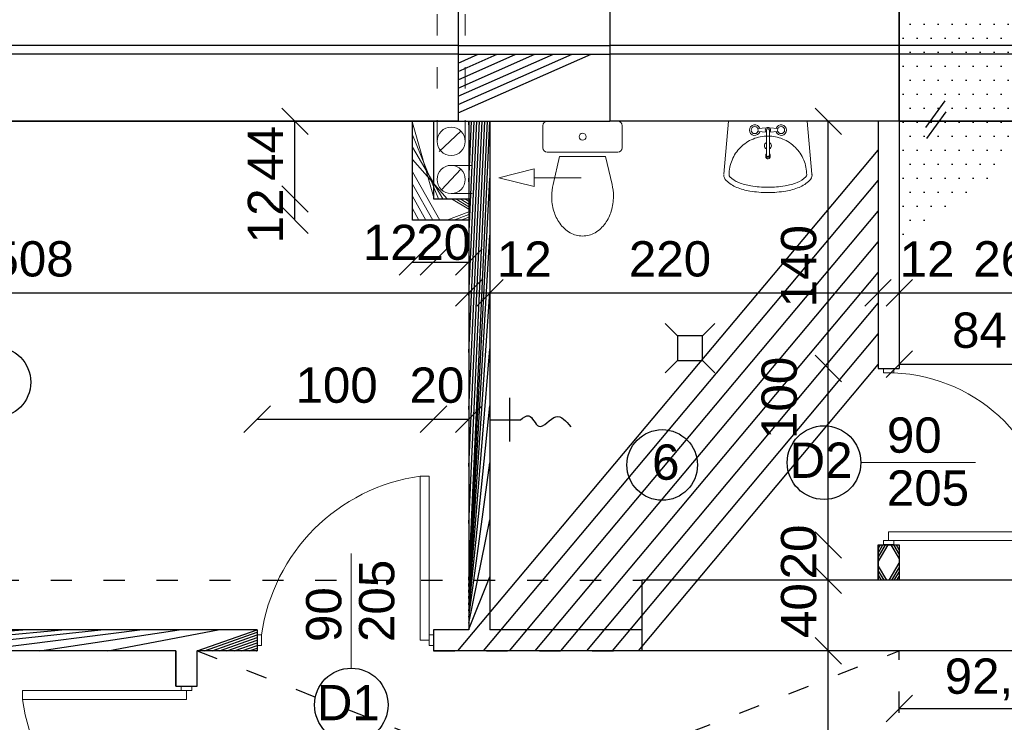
# Model space of a CAD drawing. Header units: millimetres. Extents: x 6197 to 108098, y 4257 to 29730.
# Tile 39 of 148: x 19573 to 20131, y 10521 to 10919. Entities that reach past the tile are written whole.
import ezdxf

# ---------------------------------------------------------------- set-up
doc = ezdxf.new("R2010")
doc.units = ezdxf.units.MM
doc.linetypes.add('ACAD_ISO03W100', pattern=[30, 12, -18])
doc.layers.add('wuposażenie 0.15', color=140, linetype='Continuous', lineweight=15)
doc.styles.get("Standard").update_dxf_attribs({"font": 'arial.ttf'})
doc.dimstyles.new('ISO-25', dxfattribs={"dimtxt": 2.5, "dimasz": 2.5, "dimexe": 1.25, "dimexo": 0.625, "dimtad": 1, "dimtxsty": 'Standard', "dimcen": 2.5, "dimadec": 0, "dimazin": 0, "dimtfac": 1, "dimtmove": 0, "dimatfit": 3, "dimfxl": 1, "dimarcsym": 0})
pattern_1 = [(45, (-1177844323.7111, -935728472.6591815), (-11.22532015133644, 11.22532015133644), [])]

# ---------------------------------------------------------------- blocks, each defined once
blk = doc.blocks.new('_Oblique')
at = {"color": 0, "linetype": 'ByBlock', "lineweight": -2}
blk.add_line((-0.5, -0.5), (0.5, 0.5), dxfattribs=at)
blk = doc.blocks.new('*D868')
at = {"color": 0, "lineweight": -2, "transparency": 16777216}
blk.add_line((19477.74219137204, 10397.62654181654), (19477.74219137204, 10561.62653931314), dxfattribs=at)
at = {"layer": 'Defpoints', "color": 0, "transparency": 16777216}
for p in [(19477.74219137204, 10561.62653931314), (19707.33067422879, 10561.62653931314), (19733.33068233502, 10397.62654181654)]:
    blk.add_point(p, dxfattribs=at)
at = {"color": 0, "lineweight": -2, "transparency": 16777216, "xscale": 15, "yscale": 15, "zscale": 15}
for p, rotation in [((19477.74219137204, 10561.62653931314), 90), ((19477.74219137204, 10397.62654181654), 270)]:
    blk.add_blockref('_Oblique', p, dxfattribs=dict(at, rotation=rotation))
at = {"color": 0, "transparency": 16777216, "insert": (19461.04638844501, 10495.81905182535), "char_height": 20, "attachment_point": 5, "rotation": 90}
blk.add_mtext('164', dxfattribs=at)
blk = doc.blocks.new('*D871')
at = {"color": 0, "lineweight": -2, "transparency": 16777216}
blk.add_line((19560.60717230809, 10541.62654205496), (19560.60717230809, 10561.62653931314), dxfattribs=at)
at = {"layer": 'Defpoints', "color": 0, "transparency": 16777216}
for p in [(19560.60717230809, 10561.62653931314), (19707.33067422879, 10561.62653931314), (19673.33068233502, 10541.62654205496)]:
    blk.add_point(p, dxfattribs=at)
at = {"color": 0, "lineweight": -2, "transparency": 16777216, "xscale": 15, "yscale": 15, "zscale": 15}
for p, rotation in [((19560.60717230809, 10561.62653931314), 90), ((19560.60717230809, 10541.62654205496), 270)]:
    blk.add_blockref('_Oblique', p, dxfattribs=dict(at, rotation=rotation))
at = {"color": 0, "transparency": 16777216, "insert": (19543.91136652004, 10547.87606211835), "char_height": 20, "attachment_point": 5, "rotation": 90}
blk.add_mtext('20', dxfattribs=at)
blk = doc.blocks.new('*D872')
at = {"color": 0, "lineweight": -2, "transparency": 16777216}
blk.add_line((19560.60717469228, 10441.62654217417), (19560.60717469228, 10541.62654205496), dxfattribs=at)
at = {"layer": 'Defpoints', "color": 0, "transparency": 16777216}
for p in [(19560.60717469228, 10541.62654205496), (19673.33068233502, 10541.62654205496), (19673.33068352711, 10441.62654217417)]:
    blk.add_point(p, dxfattribs=at)
at = {"color": 0, "lineweight": -2, "transparency": 16777216, "xscale": 15, "yscale": 15, "zscale": 15}
for p, rotation in [((19560.60717469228, 10541.62654205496), 90), ((19560.60717469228, 10441.62654217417), 270)]:
    blk.add_blockref('_Oblique', p, dxfattribs=dict(at, rotation=rotation))
at = {"color": 0, "transparency": 16777216, "insert": (19543.91136652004, 10493.04591497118), "char_height": 20, "attachment_point": 5, "rotation": 90}
blk.add_mtext('100', dxfattribs=at)
blk = doc.blocks.new('*D873')
at = {"color": 0, "lineweight": -2, "transparency": 16777216}
blk.add_line((20031.11699396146, 10721.62654205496), (20031.11699396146, 10861.62654682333), dxfattribs=at)
at = {"layer": 'Defpoints', "color": 0, "transparency": 16777216}
for p in [(19872.70548325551, 10861.62654682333), (20031.11699396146, 10861.62654682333), (20059.33067422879, 10721.62654205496)]:
    blk.add_point(p, dxfattribs=at)
at = {"color": 0, "lineweight": -2, "transparency": 16777216, "xscale": 15, "yscale": 15, "zscale": 15}
for p, rotation in [((20031.11699396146, 10861.62654682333), 90), ((20031.11699396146, 10721.62654205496), 270)]:
    blk.add_blockref('_Oblique', p, dxfattribs=dict(at, rotation=rotation))
at = {"color": 0, "transparency": 16777216, "insert": (20014.42119532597, 10779.54600938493), "char_height": 20, "attachment_point": 5, "rotation": 90}
blk.add_mtext('140', dxfattribs=at)
blk = doc.blocks.new('*D874')
at = {"color": 0, "lineweight": -2, "transparency": 16777216}
blk.add_line((20031.11699682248, 10621.62654205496), (20031.11699682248, 10721.62654205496), dxfattribs=at)
at = {"layer": 'Defpoints', "color": 0, "transparency": 16777216}
for p in [(20031.11699682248, 10721.62654205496), (20059.33067422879, 10721.62654205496), (20059.33067422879, 10621.62654205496)]:
    blk.add_point(p, dxfattribs=at)
at = {"color": 0, "lineweight": -2, "transparency": 16777216, "xscale": 15, "yscale": 15, "zscale": 15}
for p, rotation in [((20031.11699682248, 10721.62654205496), 90), ((20031.11699682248, 10621.62654205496), 270)]:
    blk.add_blockref('_Oblique', p, dxfattribs=dict(at, rotation=rotation))
at = {"color": 0, "transparency": 16777216, "insert": (20003.38613086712, 10704.95394035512), "char_height": 20, "attachment_point": 5, "rotation": 90}
blk.add_mtext('100', dxfattribs=at)
blk = doc.blocks.new('*D875')
at = {"color": 0, "lineweight": -2, "transparency": 16777216}
blk.add_line((20031.11700063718, 10601.62654193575), (20031.11700063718, 10621.62653967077), dxfattribs=at)
at = {"layer": 'Defpoints', "color": 0, "transparency": 16777216}
for p in [(20031.11700063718, 10621.62653967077), (20059.33067661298, 10621.62653967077), (20059.33067422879, 10601.62654193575)]:
    blk.add_point(p, dxfattribs=at)
at = {"color": 0, "lineweight": -2, "transparency": 16777216, "xscale": 15, "yscale": 15, "zscale": 15}
for p, rotation in [((20031.11700063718, 10621.62653967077), 90), ((20031.11700063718, 10601.62654193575), 270)]:
    blk.add_blockref('_Oblique', p, dxfattribs=dict(at, rotation=rotation))
at = {"color": 0, "transparency": 16777216, "insert": (20014.42119771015, 10617.64689847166), "char_height": 20, "attachment_point": 5, "rotation": 90}
blk.add_mtext('20', dxfattribs=at)
blk = doc.blocks.new('*D876')
at = {"color": 0, "lineweight": -2, "transparency": 16777216}
blk.add_line((20031.11700302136, 10561.62654193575), (20031.11700302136, 10601.62653716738), dxfattribs=at)
at = {"layer": 'Defpoints', "color": 0, "transparency": 16777216}
for p in [(20031.11700302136, 10601.62653716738), (20059.33067661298, 10601.62653716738), (20059.33067422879, 10561.62654193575)]:
    blk.add_point(p, dxfattribs=at)
at = {"color": 0, "lineweight": -2, "transparency": 16777216, "xscale": 15, "yscale": 15, "zscale": 15}
for p, rotation in [((20031.11700302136, 10601.62653716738), 90), ((20031.11700302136, 10561.62654193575), 270)]:
    blk.add_blockref('_Oblique', p, dxfattribs=dict(at, rotation=rotation))
at = {"color": 0, "transparency": 16777216, "insert": (20014.42119771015, 10584.46079560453), "char_height": 20, "attachment_point": 5, "rotation": 90}
blk.add_mtext('40', dxfattribs=at)
blk = doc.blocks.new('*D877')
at = {"color": 0, "lineweight": -2, "transparency": 16777216}
blk.add_line((20031.11700588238, 10406.62654193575), (20031.11700588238, 10561.62654145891), dxfattribs=at)
at = {"layer": 'Defpoints', "color": 0, "transparency": 16777216}
for p in [(20031.11700588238, 10561.62654145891), (20059.33067708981, 10561.62654145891), (20059.33067470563, 10406.62654193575)]:
    blk.add_point(p, dxfattribs=at)
at = {"color": 0, "lineweight": -2, "transparency": 16777216, "xscale": 15, "yscale": 15, "zscale": 15}
for p, rotation in [((20031.11700588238, 10561.62654145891), 90), ((20031.11700588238, 10406.62654193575), 270)]:
    blk.add_blockref('_Oblique', p, dxfattribs=dict(at, rotation=rotation))
at = {"color": 0, "transparency": 16777216, "insert": (20014.42119818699, 10479.67760416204), "char_height": 20, "attachment_point": 5, "rotation": 90}
blk.add_mtext('155', dxfattribs=at)
blk = doc.blocks.new('*D678')
at = {"color": 0, "lineweight": -2, "transparency": 16777216}
blk.add_line((19319.33067351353, 10764.41267701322), (19827.33067422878, 10764.41267701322), dxfattribs=at)
at = {"layer": 'Defpoints', "color": 0, "transparency": 16777216}
for p in [(19319.33067351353, 10861.62654682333), (19827.33067422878, 10861.62654169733), (19827.33067422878, 10764.41267701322)]:
    blk.add_point(p, dxfattribs=at)
at = {"color": 0, "lineweight": -2, "transparency": 16777216, "xscale": 15, "yscale": 15, "zscale": 15, "rotation": 180}
blk.add_blockref('_Oblique', (19319.33067351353, 10764.41267701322), dxfattribs=at)
at = {"color": 0, "lineweight": -2, "transparency": 16777216, "xscale": 15, "yscale": 15, "zscale": 15}
blk.add_blockref('_Oblique', (19827.33067422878, 10764.41267701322), dxfattribs=at)
at = {"color": 0, "transparency": 16777216, "insert": (19580.03540545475, 10783.55646010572), "char_height": 20, "attachment_point": 5}
blk.add_mtext('508', dxfattribs=at)
blk = doc.blocks.new('*D679')
at = {"color": 0, "lineweight": -2, "transparency": 16777216}
blk.add_line((19827.33067375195, 10764.41267701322), (19839.33067422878, 10764.41267701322), dxfattribs=at)
at = {"layer": 'Defpoints', "color": 0, "transparency": 16777216}
for p in [(19827.33067375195, 10861.62654682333), (19839.33067422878, 10861.62654229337), (19839.33067422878, 10764.41267701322)]:
    blk.add_point(p, dxfattribs=at)
at = {"color": 0, "lineweight": -2, "transparency": 16777216, "xscale": 15, "yscale": 15, "zscale": 15, "rotation": 180}
blk.add_blockref('_Oblique', (19827.33067375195, 10764.41267701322), dxfattribs=at)
at = {"color": 0, "lineweight": -2, "transparency": 16777216, "xscale": 15, "yscale": 15, "zscale": 15}
blk.add_blockref('_Oblique', (19839.33067422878, 10764.41267701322), dxfattribs=at)
at = {"color": 0, "transparency": 16777216, "insert": (19858.80961948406, 10783.55646010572), "char_height": 20, "attachment_point": 5}
blk.add_mtext('12', dxfattribs=at)
blk = doc.blocks.new('*D680')
at = {"color": 0, "lineweight": -2, "transparency": 16777216}
blk.add_line((19839.33067422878, 10764.41267701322), (20059.33067422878, 10764.41267701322), dxfattribs=at)
at = {"layer": 'Defpoints', "color": 0, "transparency": 16777216}
for p in [(19839.33067422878, 10861.62654682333), (20059.33067422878, 10861.62654169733), (20059.33067422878, 10764.41267701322)]:
    blk.add_point(p, dxfattribs=at)
at = {"color": 0, "lineweight": -2, "transparency": 16777216, "xscale": 15, "yscale": 15, "zscale": 15, "rotation": 180}
blk.add_blockref('_Oblique', (19839.33067422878, 10764.41267701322), dxfattribs=at)
at = {"color": 0, "lineweight": -2, "transparency": 16777216, "xscale": 15, "yscale": 15, "zscale": 15}
blk.add_blockref('_Oblique', (20059.33067422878, 10764.41267701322), dxfattribs=at)
at = {"color": 0, "transparency": 16777216, "insert": (19941.37350374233, 10783.55646010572), "char_height": 20, "attachment_point": 5}
blk.add_mtext('220', dxfattribs=at)
blk = doc.blocks.new('*D681')
at = {"color": 0, "lineweight": -2, "transparency": 16777216}
blk.add_line((20059.33067422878, 10764.41267701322), (20071.33067422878, 10764.41267701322), dxfattribs=at)
at = {"layer": 'Defpoints', "color": 0, "transparency": 16777216}
for p in [(20059.33067422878, 10861.92880567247), (20071.33067422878, 10861.62654169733), (20071.33067422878, 10764.41267701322)]:
    blk.add_point(p, dxfattribs=at)
at = {"color": 0, "lineweight": -2, "transparency": 16777216, "xscale": 15, "yscale": 15, "zscale": 15, "rotation": 180}
blk.add_blockref('_Oblique', (20059.33067422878, 10764.41267701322), dxfattribs=at)
at = {"color": 0, "lineweight": -2, "transparency": 16777216, "xscale": 15, "yscale": 15, "zscale": 15}
blk.add_blockref('_Oblique', (20071.33067422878, 10764.41267701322), dxfattribs=at)
at = {"color": 0, "transparency": 16777216, "insert": (20087.09790545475, 10783.55646010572), "char_height": 20, "attachment_point": 5}
blk.add_mtext('12', dxfattribs=at)
blk = doc.blocks.new('*D682')
at = {"color": 0, "lineweight": -2, "transparency": 16777216}
blk.add_line((20071.33067422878, 10764.41267701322), (20331.33067399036, 10764.41267701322), dxfattribs=at)
at = {"layer": 'Defpoints', "color": 0, "transparency": 16777216}
for p in [(20071.33067422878, 10861.92880567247), (20331.33067399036, 10861.62654539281), (20331.33067399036, 10764.41267701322)]:
    blk.add_point(p, dxfattribs=at)
at = {"color": 0, "lineweight": -2, "transparency": 16777216, "xscale": 15, "yscale": 15, "zscale": 15, "rotation": 180}
blk.add_blockref('_Oblique', (20071.33067422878, 10764.41267701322), dxfattribs=at)
at = {"color": 0, "lineweight": -2, "transparency": 16777216, "xscale": 15, "yscale": 15, "zscale": 15}
blk.add_blockref('_Oblique', (20331.33067399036, 10764.41267701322), dxfattribs=at)
at = {"color": 0, "transparency": 16777216, "insert": (20136.60776597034, 10783.55646010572), "char_height": 20, "attachment_point": 5}
blk.add_mtext('260', dxfattribs=at)
blk = doc.blocks.new('*D704')
at = {"color": 0, "lineweight": -2, "transparency": 16777216}
blk.add_line((19807.33067422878, 10692.87346085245), (19827.33067422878, 10692.87346085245), dxfattribs=at)
at = {"layer": 'Defpoints', "color": 0, "transparency": 16777216}
for p in [(19827.33067422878, 10692.87346085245), (19807.33067422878, 10573.62654193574), (19827.33067422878, 10573.62654193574)]:
    blk.add_point(p, dxfattribs=at)
at = {"color": 0, "lineweight": -2, "transparency": 16777216, "xscale": 15, "yscale": 15, "zscale": 15, "rotation": 180}
blk.add_blockref('_Oblique', (19807.33067422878, 10692.87346085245), dxfattribs=at)
at = {"color": 0, "lineweight": -2, "transparency": 16777216, "xscale": 15, "yscale": 15, "zscale": 15}
blk.add_blockref('_Oblique', (19827.33067422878, 10692.87346085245), dxfattribs=at)
at = {"color": 0, "transparency": 16777216, "insert": (19809.28479057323, 10712.01724394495), "char_height": 20, "attachment_point": 5}
blk.add_mtext('20', dxfattribs=at)
blk = doc.blocks.new('*D705')
at = {"color": 0, "lineweight": -2, "transparency": 16777216}
blk.add_line((19707.33067422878, 10692.87346085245), (19807.33067422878, 10692.87346085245), dxfattribs=at)
at = {"layer": 'Defpoints', "color": 0, "transparency": 16777216}
for p in [(19807.33067422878, 10692.87346085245), (19707.33067422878, 10573.62654217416), (19807.33067422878, 10573.62654193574)]:
    blk.add_point(p, dxfattribs=at)
at = {"color": 0, "lineweight": -2, "transparency": 16777216, "xscale": 15, "yscale": 15, "zscale": 15, "rotation": 180}
blk.add_blockref('_Oblique', (19707.33067422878, 10692.87346085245), dxfattribs=at)
at = {"color": 0, "lineweight": -2, "transparency": 16777216, "xscale": 15, "yscale": 15, "zscale": 15}
blk.add_blockref('_Oblique', (19807.33067422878, 10692.87346085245), dxfattribs=at)
at = {"color": 0, "transparency": 16777216, "insert": (19752.4005942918, 10712.01724394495), "char_height": 20, "attachment_point": 5}
blk.add_mtext('100', dxfattribs=at)
blk = doc.blocks.new('*D919')
at = {"color": 0, "lineweight": -2, "transparency": 16777216}
blk.add_line((20071.33067422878, 10724.01116510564), (20155.33067422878, 10724.01116510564), dxfattribs=at)
at = {"layer": 'Defpoints', "color": 0, "transparency": 16777216}
for p in [(20155.33067422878, 10724.01116510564), (20071.33067422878, 10601.62654205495), (20155.33067422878, 10601.62654181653)]:
    blk.add_point(p, dxfattribs=at)
at = {"color": 0, "lineweight": -2, "transparency": 16777216, "xscale": 15, "yscale": 15, "zscale": 15, "rotation": 180}
blk.add_blockref('_Oblique', (20071.33067422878, 10724.01116510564), dxfattribs=at)
at = {"color": 0, "lineweight": -2, "transparency": 16777216, "xscale": 15, "yscale": 15, "zscale": 15}
blk.add_blockref('_Oblique', (20155.33067422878, 10724.01116510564), dxfattribs=at)
at = {"color": 0, "transparency": 16777216, "insert": (20116.80063348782, 10743.15494819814), "char_height": 20, "attachment_point": 5}
blk.add_mtext('84', dxfattribs=at)
blk = doc.blocks.new('*D926')
at = {"color": 0, "lineweight": -2, "transparency": 16777216}
blk.add_line((20071.33067422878, 10529.01116510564), (20163.83067422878, 10529.01116510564), dxfattribs=at)
at = {"layer": 'Defpoints', "color": 0, "transparency": 16777216}
for p in [(20163.83067422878, 10681.92880567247), (20071.33067422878, 10601.62654193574), (20163.83067422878, 10529.01116510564)]:
    blk.add_point(p, dxfattribs=at)
at = {"color": 0, "lineweight": -2, "transparency": 16777216, "xscale": 15, "yscale": 15, "zscale": 15, "rotation": 180}
blk.add_blockref('_Oblique', (20071.33067422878, 10529.01116510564), dxfattribs=at)
at = {"color": 0, "lineweight": -2, "transparency": 16777216, "xscale": 15, "yscale": 15, "zscale": 15}
blk.add_blockref('_Oblique', (20163.83067422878, 10529.01116510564), dxfattribs=at)
at = {"color": 0, "transparency": 16777216, "insert": (20124.30064159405, 10545.46146472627), "char_height": 20, "attachment_point": 5}
blk.add_mtext('92,5', dxfattribs=at)
blk = doc.blocks.new('*D951')
at = {"color": 0, "lineweight": -2, "transparency": 16777216}
blk.add_line((19807.33067422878, 10781.89901777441), (19827.33067422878, 10781.89901777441), dxfattribs=at)
at = {"layer": 'Defpoints', "color": 0, "transparency": 16777216}
for p in [(19807.33067422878, 10817.62654169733), (19827.33067422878, 10817.62654181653), (19827.33067422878, 10781.89901777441)]:
    blk.add_point(p, dxfattribs=at)
at = {"color": 0, "lineweight": -2, "transparency": 16777216, "xscale": 15, "yscale": 15, "zscale": 15, "rotation": 180}
blk.add_blockref('_Oblique', (19807.33067422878, 10781.89901777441), dxfattribs=at)
at = {"color": 0, "lineweight": -2, "transparency": 16777216, "xscale": 15, "yscale": 15, "zscale": 15}
blk.add_blockref('_Oblique', (19827.33067422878, 10781.89901777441), dxfattribs=at)
at = {"color": 0, "transparency": 16777216, "insert": (19813.11558657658, 10792.99111934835), "char_height": 20, "attachment_point": 5}
blk.add_mtext('20', dxfattribs=at)
blk = doc.blocks.new('*D952')
at = {"color": 0, "lineweight": -2, "transparency": 16777216}
blk.add_line((19795.33067422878, 10781.89901777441), (19807.33067422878, 10781.89901777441), dxfattribs=at)
at = {"layer": 'Defpoints', "color": 0, "transparency": 16777216}
for p in [(19795.33067422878, 10817.62654169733), (19807.33067422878, 10817.62654181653), (19807.33067422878, 10781.89901777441)]:
    blk.add_point(p, dxfattribs=at)
at = {"color": 0, "lineweight": -2, "transparency": 16777216, "xscale": 15, "yscale": 15, "zscale": 15, "rotation": 180}
blk.add_blockref('_Oblique', (19795.33067422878, 10781.89901777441), dxfattribs=at)
at = {"color": 0, "lineweight": -2, "transparency": 16777216, "xscale": 15, "yscale": 15, "zscale": 15}
blk.add_blockref('_Oblique', (19807.33067422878, 10781.89901777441), dxfattribs=at)
at = {"color": 0, "transparency": 16777216, "insert": (19782.80779248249, 10792.99111934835), "char_height": 20, "attachment_point": 5}
blk.add_mtext('12', dxfattribs=at)
blk = doc.blocks.new('*D953')
at = {"color": 0, "lineweight": -2, "transparency": 16777216}
blk.add_line((19728.76242834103, 10817.62654169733), (19728.76242834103, 10861.62654169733), dxfattribs=at)
at = {"layer": 'Defpoints', "color": 0, "transparency": 16777216}
for p in [(19728.76242834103, 10861.62654169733), (19807.33067422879, 10861.62654169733), (19807.33067422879, 10817.62654169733)]:
    blk.add_point(p, dxfattribs=at)
at = {"color": 0, "lineweight": -2, "transparency": 16777216, "xscale": 15, "yscale": 15, "zscale": 15}
for p, rotation in [((19728.76242834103, 10861.62654169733), 90), ((19728.76242834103, 10817.62654169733), 270)]:
    blk.add_blockref('_Oblique', p, dxfattribs=dict(at, rotation=rotation))
at = {"color": 0, "transparency": 16777216, "insert": (19712.06661540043, 10843.41332908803), "char_height": 20, "attachment_point": 5, "rotation": 90}
blk.add_mtext('44', dxfattribs=at)
blk = doc.blocks.new('*D954')
at = {"color": 0, "lineweight": -2, "transparency": 16777216}
blk.add_line((19728.76242929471, 10805.62654181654), (19728.76242929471, 10817.62654217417), dxfattribs=at)
at = {"layer": 'Defpoints', "color": 0, "transparency": 16777216}
for p in [(19728.76242929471, 10817.62654217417), (19807.33067375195, 10817.62654217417), (19795.33067422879, 10805.62654181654)]:
    blk.add_point(p, dxfattribs=at)
at = {"color": 0, "lineweight": -2, "transparency": 16777216, "xscale": 15, "yscale": 15, "zscale": 15}
for p, rotation in [((19728.76242929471, 10817.62654217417), 90), ((19728.76242929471, 10805.62654181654), 270)]:
    blk.add_blockref('_Oblique', p, dxfattribs=dict(at, rotation=rotation))
at = {"color": 0, "transparency": 16777216, "insert": (19712.06661492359, 10808.06211205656), "char_height": 20, "attachment_point": 5, "rotation": 90}
blk.add_mtext('12', dxfattribs=at)

msp = doc.modelspace()

# ---------------------------------------------------------------- hatches: boundary and pattern name
h = msp.add_hatch()
h.set_pattern_fill('ANSI31', color=256, scale=5)
h.set_pattern_definition(pattern_1)
h.paths.add_polyline_path([(19907.33067422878, 10929.62654217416), (19821.33067422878, 10929.62654217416), (19821.33067422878, 10904.62654229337), (19907.33067422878, 10904.62654229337)])
h.paths.add_polyline_path([(19907.33067422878, 10899.62654157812), (19907.33067399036, 10899.62654157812), (19821.33067422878, 10899.62654205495), (19821.33067422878, 10861.62654229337), (19907.33067422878, 10861.62654229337)])
h.paths.add_polyline_path([(19907.33067422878, 10904.62654181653), (19907.33067399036, 10904.62654181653), (19821.33067422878, 10904.62654229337), (19821.33067422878, 10899.62654205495), (19907.33067422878, 10899.62654205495)])
h = msp.add_hatch()
h.set_pattern_fill('DOTS', color=256, scale=5)
h.set_pattern_definition([(0, (-1177844323.7111, -935728472.6591815), (3.96875, 7.9375), [0, -7.9375])])
h.paths.add_polyline_path([(20071.33067399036, 10929.62654181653), (20071.33067399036, 10861.62654181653), (20241.33067399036, 10861.62654181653), (20241.33067399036, 10929.62654169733)])
h = msp.add_hatch()
h.set_pattern_fill('ANSI31', color=256, scale=5)
h.set_pattern_definition(pattern_1)
h.paths.add_polyline_path([(19707.33067422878, 10573.62654217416), (19350.33067422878, 10573.62654193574), (19350.33067422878, 10561.62654193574), (19661.33068233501, 10561.62654205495), (19661.33068233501, 10541.62654193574), (19673.33068233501, 10541.62654205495), (19673.33068233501, 10561.62654193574), (19707.33067422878, 10561.62654193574)])
h.paths.add_polyline_path([(19925.33067422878, 10573.62654193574), (19882.98750740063, 10573.62654193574, -1.000001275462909), (19879.88432556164, 10573.62654205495), (19839.33067422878, 10573.62654205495), (19839.33067422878, 10601.62654193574), (19827.33067422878, 10601.62654193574), (19827.33067422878, 10573.62654193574), (19807.33067422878, 10573.62654193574), (19807.33067422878, 10561.62654193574), (19925.33067422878, 10561.62654193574)])
h.paths.add_polyline_path([(19839.33067422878, 10861.62654229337), (19827.33067422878, 10861.62654229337), (19827.33067422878, 10601.62654193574), (19839.33067422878, 10601.62654193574)])
h.paths.add_polyline_path([(20071.33067422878, 10861.62654181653), (20071.33067399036, 10861.62654181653), (20059.33067422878, 10861.62654181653), (20059.3306744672, 10721.62654205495), (20071.33067422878, 10721.62654205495)])
h.paths.add_polyline_path([(20071.33067422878, 10621.62654205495), (20059.3306744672, 10621.62654205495), (20059.33067422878, 10601.62654193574), (20071.33067422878, 10601.62654193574)])
h.paths.add_polyline_path([(20343.33067399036, 10861.62654181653), (20331.33067399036, 10861.62654181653), (20331.33067399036, 10844.12654348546), (20343.33067399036, 10844.12654360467)])
h.paths.add_polyline_path([(20645.33067399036, 10861.62654181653), (20633.33067399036, 10861.62654181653), (20633.33067399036, 10726.62654205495), (20505.33067399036, 10726.62654193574), (20505.33067399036, 10749.12654360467), (20493.33067399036, 10749.12654360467), (20493.33067399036, 10726.62654193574), (20413.53900271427, 10726.62654181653), (20413.53900271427, 10726.62654169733), (20369.05731063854, 10726.62654169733), (20343.33067422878, 10726.62654181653), (20343.33067422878, 10744.12654360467), (20331.33067422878, 10744.12654348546), (20331.33067422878, 10694.12654181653), (20343.33067399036, 10694.12654181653), (20343.33067399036, 10714.62654181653), (20493.33067399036, 10714.62654205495), (20493.33067399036, 10689.12654193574), (20505.33067399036, 10689.12654193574), (20505.33067399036, 10714.62654205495), (20633.33067399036, 10714.62654205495), (20633.33067422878, 10601.62654193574), (20645.33067422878, 10601.62654193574)])
h.paths.add_polyline_path([(20505.33067399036, 10861.62654193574), (20493.33067399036, 10861.62654193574), (20493.33067399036, 10839.12654360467), (20505.33067399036, 10839.12654360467)])
h.paths.add_polyline_path([(20585.33067422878, 10573.62654193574), (20505.33067422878, 10573.62654193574), (20505.33067399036, 10599.12654193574), (20493.33067422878, 10599.12654193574), (20493.33067422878, 10573.62654193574), (20413.53900295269, 10573.62654181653), (20413.53900295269, 10573.62654169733), (20369.05731087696, 10573.62654169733), (20343.33067422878, 10573.62654181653), (20343.33067422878, 10594.12654181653), (20331.33067422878, 10594.12654181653), (20331.33067422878, 10561.62654193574), (20585.33067422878, 10561.62654193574)])
h.paths.add_polyline_path([(20658.33067422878, 10573.62654181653), (20645.33067422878, 10573.62654181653), (20645.33067422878, 10561.62654181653), (20658.33067422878, 10561.62654181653)])
h.paths.add_polyline_path([(21042.33067422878, 10573.62654181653), (20758.33067422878, 10573.62654193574), (20758.33067422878, 10561.62654181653), (20771.33067422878, 10561.62654181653), (20771.33067422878, 10541.62654181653), (20783.33067422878, 10541.62654181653), (20783.33067422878, 10561.62654193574), (21042.33067422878, 10561.62654181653)])
at = {"lineweight": 20}
h = msp.add_hatch(dxfattribs=at)
h.set_pattern_fill('ANSI31', color=256, scale=5)
h.set_pattern_definition([(45, (-1177846952.249857, -935728472.6591815), (-11.22532015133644, 11.22532015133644), [])])
h.paths.add_polyline_path([(19827.33067422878, 10817.62654181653), (19807.33067422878, 10817.62654169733), (19807.33067422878, 10861.62654169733), (19795.3306744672, 10861.62654169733), (19795.33067422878, 10805.62654181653), (19827.33067422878, 10805.62654181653)])

# ---------------------------------------------------------------- linework, layer by layer
at = {"linetype": 'ACAD_ISO03W100', "lineweight": 20}
for p, q in [((19809.33067422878, 10850.26464065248), (19809.3306744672, 11096.62654169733)), ((19825.33067422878, 10850.26464065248), (19825.3306744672, 11096.62654157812)), ((19817.33067422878, 10836.66208978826), (19839.33067422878, 10836.66208966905)), ((19817.33067422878, 10820.66208978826), (19839.33067422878, 10820.66208966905))]:
    msp.add_line(p, q, dxfattribs=at)
at = {"lineweight": 30}
for p, q in [((19821.33067422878, 10929.62654169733), (19821.33067422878, 10861.62654181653)), ((19907.33067422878, 10929.62654169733), (19907.33067422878, 10861.62654181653)), ((20071.33067399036, 10861.62654181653), (20071.33067399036, 10929.62654181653)), ((19821.33067422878, 10904.62654181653), (19279.33067399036, 10904.62654193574)), ((19821.33067422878, 10904.62654229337), (19907.33067422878, 10904.62654229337)), ((20449.33067399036, 10904.62654181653), (19907.33067399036, 10904.62654181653)), ((19821.33067422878, 10899.62654157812), (19279.33067399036, 10899.62654169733)), ((19821.33067422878, 10899.62654205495), (19907.33067422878, 10899.62654205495)), ((20449.33067399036, 10899.62654157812), (19907.33067399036, 10899.62654157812)), ((19821.33067422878, 10861.62654181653), (19319.33067399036, 10861.62654169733)), ((19795.33067422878, 10805.62654181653), (19795.3306744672, 10861.62654181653)), ((19807.33067422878, 10861.62654169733), (19807.33067422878, 10817.62654169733)), ((19821.33067422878, 10861.62654229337), (19907.33067422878, 10861.62654229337)), ((19827.33067422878, 10861.62654169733), (19827.33067422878, 10573.62654193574)), ((19839.33067422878, 10861.62654169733), (19839.33067422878, 10573.62654193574)), ((20449.33067399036, 10861.62654181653), (19907.33067399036, 10861.62654181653)), ((20059.33067422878, 10861.62654169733), (20059.3306744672, 10721.62654205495)), ((20071.33067422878, 10861.62654169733), (20071.33067422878, 10721.62654205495)), ((19807.33067422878, 10817.62654169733), (19827.33067422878, 10817.62654181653)), ((19827.33067422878, 10805.62654181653), (19795.33067422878, 10805.62654181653)), ((20059.33067422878, 10721.62654205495), (20071.33067422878, 10721.62654205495)), ((20059.3306744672, 10621.62654193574), (20059.33067422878, 10601.62654205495)), ((20059.33067422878, 10621.62654205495), (20071.33067422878, 10621.62654205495)), ((20071.33067422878, 10621.62654193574), (20071.33067422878, 10601.62654205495)), ((20155.33067422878, 10601.62654193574), (19925.33067422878, 10601.62654193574)), ((19925.33067422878, 10601.62654181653), (19925.33067422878, 10561.62654181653)), ((19707.33067422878, 10573.62654217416), (19350.33067494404, 10573.62654193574)), ((19707.33067422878, 10573.62654193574), (19707.33067422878, 10561.62654193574)), ((19827.33067422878, 10573.62654205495), (19807.33067422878, 10573.62654217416)), ((19807.33067422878, 10573.62654193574), (19807.33067422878, 10561.62654193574)), ((19925.33067422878, 10573.62654193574), (19839.33067422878, 10573.62654205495)), ((19661.33068233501, 10561.62654205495), (19350.33067494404, 10561.62654193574)), ((19661.33068233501, 10541.62654193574), (19661.33068233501, 10561.62654193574)), ((19673.33068233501, 10541.62654205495), (19673.33068233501, 10561.62654193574)), ((19707.33067422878, 10561.62654193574), (19673.33068233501, 10561.62654193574)), ((19925.33067422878, 10561.62654193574), (19807.33067422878, 10561.62654193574)), ((20155.33067422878, 10561.62654193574), (19925.33067422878, 10561.62654193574)), ((19661.33068233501, 10541.62654193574), (19673.33068233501, 10541.62654205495))]:
    msp.add_line(p, q, dxfattribs=at)
at = {"color": 1}
for p, q in [((20086.47731452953, 10858.05118974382), (20097.34485870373, 10873.19952746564)), ((20087.01413303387, 10851.79243191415), (20097.88167720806, 10866.94076963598))]:
    msp.add_line(p, q, dxfattribs=at)
for p, q in [((19319.33067422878, 10861.62654169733), (19827.33067422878, 10861.62654169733)), ((19850.3149493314, 10704.9059550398), (19850.3149493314, 10680.19881137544)), ((19839.33067422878, 10692.55238326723), (19856.6001313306, 10692.55238326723)), ((20059.33067422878, 10601.62654205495), (20059.33067422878, 10621.62654205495)), ((20068.33067422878, 10621.62654205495), (20062.33067422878, 10621.62654205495)), ((19827.33067422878, 10573.62654193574), (19807.33067422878, 10573.62654193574)), ((19807.33067422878, 10570.62654193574), (19807.33067422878, 10564.62654193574)), ((19661.33068233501, 10561.62654193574), (19661.33068233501, 10541.62654193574)), ((19664.33068233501, 10541.62654193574), (19670.33068233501, 10541.62654193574))]:
    msp.add_line(p, q)
at = {"lineweight": 20}
for p, q in [((19827.33067422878, 10861.62654169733), (19807.33067422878, 10861.62654169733)), ((19810.48150640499, 10844.43567045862), (19822.8100088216, 10856.09361084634)), ((19811.85133987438, 10822.83311947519), (19822.81000858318, 10834.49105998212)), ((19844.41012102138, 10829.60284193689), (19864.41012102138, 10834.60284193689)), ((19864.41012102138, 10829.60284193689), (19864.41012102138, 10834.60284193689)), ((19844.41012102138, 10829.60284193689), (19864.41012102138, 10824.60284193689)), ((19890.96694689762, 10829.60284193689), (19864.41012102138, 10829.60284193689)), ((19864.41012102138, 10829.60284193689), (19864.41012102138, 10824.60284193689)), ((19827.33067422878, 10817.62654181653), (19827.33067422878, 10805.62654181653)), ((20062.33067422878, 10719.12654205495), (20062.33067422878, 10721.62654205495)), ((20065.33067422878, 10719.12654205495), (20062.33067422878, 10719.12654205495)), ((20065.33067422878, 10719.12654205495), (20068.33067422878, 10719.12654205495)), ((20068.33067422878, 10719.12654205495), (20068.33067422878, 10721.62654205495)), ((20114.47436576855, 10668.28277071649), (20049.5628576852, 10668.28277071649)), ((19804.83067422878, 10660.62654193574), (19799.83067422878, 10660.62654193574)), ((19799.83067422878, 10660.62654193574), (19799.83067422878, 10567.62654193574)), ((19804.83067422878, 10570.62654193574), (19804.83067422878, 10660.62654193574)), ((20065.33067422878, 10624.12654205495), (20065.33067422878, 10629.12654205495)), ((20158.33067422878, 10629.12654205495), (20065.33067422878, 10629.12654205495)), ((20065.33067422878, 10624.12654205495), (20062.33067422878, 10624.12654205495)), ((20062.33067422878, 10624.12654205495), (20062.33067422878, 10621.62654205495)), ((20065.33067422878, 10624.12654205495), (20068.33067422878, 10624.12654205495)), ((20068.33067422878, 10624.12654205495), (20068.33067422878, 10621.62654205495)), ((20068.33067422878, 10624.12654205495), (20158.33067422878, 10624.12654205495)), ((19760.67444544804, 10551.85872563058), (19760.67444544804, 10616.77023359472)), ((19709.83067422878, 10570.62654193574), (19707.33067422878, 10570.62654193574)), ((19709.83067422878, 10567.62654193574), (19709.83067422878, 10570.62654193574)), ((19709.83067422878, 10567.62654193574), (19709.83067422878, 10564.62654193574)), ((19804.83067422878, 10567.62654193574), (19799.83067422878, 10567.62654193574)), ((19804.83067422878, 10567.62654193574), (19804.83067422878, 10570.62654193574)), ((19804.83067422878, 10570.62654193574), (19807.33067422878, 10570.62654193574)), ((19804.83067422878, 10567.62654193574), (19804.83067422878, 10564.62654193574)), ((19709.83067422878, 10564.62654193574), (19707.33067422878, 10564.62654193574)), ((19804.83067422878, 10564.62654193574), (19807.33067422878, 10564.62654193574)), ((19664.33068233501, 10539.12654193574), (19574.33068233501, 10539.12654193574)), ((19574.33068233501, 10539.12654193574), (19574.33068233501, 10534.12654193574)), ((19664.33068233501, 10539.12654193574), (19664.33068233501, 10541.62654193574)), ((19667.33068233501, 10539.12654193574), (19664.33068233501, 10539.12654193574)), ((19667.33068233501, 10539.12654193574), (19667.33068233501, 10534.12654193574)), ((19667.33068233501, 10539.12654193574), (19670.33068233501, 10539.12654193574)), ((19670.33068233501, 10539.12654193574), (19670.33068233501, 10541.62654193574)), ((19574.33068233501, 10534.12654193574), (19667.33068233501, 10534.12654193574))]:
    msp.add_line(p, q, dxfattribs=at)
at = {"color": 0}
for p, q in [((19938.71327048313, 10747.13058885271), (19945.71327048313, 10740.13058885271)), ((19966.71327048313, 10747.13058885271), (19959.71327048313, 10740.13058885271)), ((19959.71327048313, 10740.13058885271), (19945.71327048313, 10740.13058885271)), ((19945.71327048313, 10740.13058885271), (19945.71327048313, 10726.13058885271)), ((19959.71327048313, 10733.13058885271), (19959.71327048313, 10740.13058885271)), ((19959.71327048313, 10726.13058885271), (19959.71327048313, 10740.13058885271)), ((19938.71327048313, 10719.13058885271), (19945.71327048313, 10726.13058885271)), ((19945.71327048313, 10726.13058885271), (19959.71327048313, 10726.13058885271)), ((19966.71327048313, 10719.13058885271), (19959.71327048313, 10726.13058885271))]:
    msp.add_line(p, q, dxfattribs=at)
at = {"linetype": 'ACAD_ISO03W100', "lineweight": 30}
for p, q in [((19350.3306744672, 10601.62654193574), (19925.33067422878, 10601.62654193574)), ((19807.33067422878, 10561.62654193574), (19925.33067470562, 10561.62654193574))]:
    msp.add_line(p, q, dxfattribs=at)
at = {"linetype": 'ACAD_ISO03W100'}
for p, q in [((19673.33068233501, 10406.62654181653), (20071.33068233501, 10561.62654193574)), ((19673.33068233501, 10561.62654193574), (20071.33068233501, 10406.62654181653)), ((20071.33068233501, 10406.62654181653), (20071.33068233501, 10561.62654193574))]:
    msp.add_line(p, q, dxfattribs=at)
msp.add_lwpolyline([(20071.33067399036, 10929.62654181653), (20071.33067399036, 10861.62654181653), (20241.33067399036, 10861.62654181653), (20241.33067399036, 10929.62654169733), (20071.33067399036, 10929.62654181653)])
at = {"lineweight": 20}
for centre in [(19817.33067422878, 10850.26464065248), (19817.33067422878, 10828.66208978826)]:
    msp.add_circle(centre, 8, dxfattribs=at)
for centre, radius in [((19559.00598007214, 10713.83500441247), 20), ((20028.70436411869, 10668.28277071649), 20.85849344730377), ((19936.97889286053, 10666.94100078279), 20), ((19760.70636588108, 10530.97645147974), 20.85849344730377)]:
    msp.add_circle(centre, radius)
for centre, radius, start, end in [((20064.60307317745, 10625.39894112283), 93.80169618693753, 2.277484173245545, 87.72252947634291), ((19814.42213016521, 10556.03508731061), 105.6043691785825, 97.94200749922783, 172.0579857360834), ((19678.92213111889, 10548.71799632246), 105.6043631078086, 187.9420074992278, 262.0580060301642)]:
    msp.add_arc(centre, radius, start, end, dxfattribs=at)
msp.add_spline([(19856.6001313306, 10692.55238326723), (19861.28792625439, 10694.80543419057), (19866.97301441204, 10688.8597204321), (19876.75605088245, 10694.27677138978), (19885.08508354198, 10688.59567948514)], degree=3)
at = {"layer": 'wuposażenie 0.15', "color": 0}
for p, q in [((19991.17901044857, 10857.49626060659), (19996.02988487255, 10857.86007615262)), ((20002.579683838, 10857.49626060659), (19997.72880941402, 10857.86007615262)), ((19996.02988487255, 10855.38749571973), (19991.17901044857, 10855.75131126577)), ((20002.579683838, 10855.75131126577), (19997.72880941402, 10855.38749571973)), ((19998.12934690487, 10842.42365690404), (19998.12934690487, 10841.54365702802))]:
    msp.add_line(p, q, dxfattribs=at)
msp.add_lwpolyline([(19871.82085042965, 10844.12654229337), (19911.82085042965, 10844.12654229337, 0.414213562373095), (19914.32085042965, 10846.62654229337), (19914.32085042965, 10859.12654229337, 0.414213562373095), (19911.82085042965, 10861.62654229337), (19871.82085042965, 10861.62654229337, 0.414213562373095), (19869.32085042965, 10859.12654229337), (19869.32085042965, 10846.62654229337, 0.414213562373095)], format="xyb", close=True, dxfattribs=at)
for points in [[(19971.89794403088, 10831.66690870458), (19974.63850098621, 10861.62654181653), (20019.12019306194, 10861.62654181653), (20021.8607502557, 10831.66690870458, -0.02280923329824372), (20021.87934690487, 10831.25945874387, -0.2034527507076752), (20020.5136035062, 10828.04197665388, -0.09716323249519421), (20014.55701643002, 10824.18839093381, -0.05413092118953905), (20007.0731545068, 10822.09822412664, -0.04107152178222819), (19996.87934690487, 10821.25945874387, -0.04107152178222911), (19986.68553930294, 10822.09822412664, -0.05413092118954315), (19979.20167737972, 10824.18839093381, -0.09716323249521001), (19973.24509054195, 10828.04197665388, -0.2034527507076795), (19971.87934690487, 10831.25945874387, -0.2034527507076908)], [(19997.66973405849, 10842.14166828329, 0.1045459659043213), (19997.72934704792, 10842.42365690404), (19997.72934704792, 10856.62378593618, 0.9999999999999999), (19996.02934700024, 10856.62378593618), (19996.02934700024, 10842.42365690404, 0.1045459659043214), (19996.08896022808, 10842.14166828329)], [(20018.87322336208, 10831.39362474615, -0.02280923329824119), (20018.87934690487, 10831.25945874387, -0.2034527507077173), (20018.42963224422, 10830.19999953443, -0.09716323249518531), (20013.4428444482, 10826.97382112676, -0.05413092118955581), (20006.58278351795, 10825.0578753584, -0.04107152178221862), (19996.87934690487, 10824.25945874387, -0.04107152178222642), (19987.1759105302, 10825.0578753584, -0.05413092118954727), (19980.31584936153, 10826.97382112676, -0.09716323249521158), (19975.32906204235, 10830.19999953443, -0.2034527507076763), (19974.87934690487, 10831.25945874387, -0.0984914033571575), (19976.55399733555, 10839.67849441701, -0.098491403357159), (19981.32299786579, 10846.81580802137, -0.09849140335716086), (19988.46031147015, 10851.58480855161, -0.09849140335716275), (19996.87934690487, 10853.25945874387, -0.09849140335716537), (20005.29838257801, 10851.58480855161, -0.09849140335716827), (20012.43569618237, 10846.81580802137, -0.09849140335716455), (20017.20469671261, 10839.67849441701, -0.09849140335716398), (20018.87934690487, 10831.25945874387)], [(19996.02934700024, 10843.28144951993, 0.009141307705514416), (19995.99546342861, 10843.25088068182, 0.1007964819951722), (19995.72318368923, 10842.8675329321, 0.1045459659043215), (19995.62934690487, 10842.42365690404, 0.1045459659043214), (19995.72318368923, 10841.9797811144)], [(19995.62934690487, 10842.42365690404), (19995.62934690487, 10841.54365702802, 0.1045459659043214), (19995.72318368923, 10841.09978099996, 0.1007964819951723), (19995.99546342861, 10840.71643325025, 0.09591071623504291), (19996.39719921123, 10840.46397134, 0.09272044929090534), (19996.87934690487, 10840.37378593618, 0.09272044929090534), (19997.36149507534, 10840.46397134, 0.09591071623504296), (19997.76323038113, 10840.71643325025, 0.1007964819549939), (19998.03551059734, 10841.09978099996)], [(19995.72318368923, 10841.9797811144, 0.1007964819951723), (19995.99546342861, 10841.59643336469, 0.09591071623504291), (19996.39719921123, 10841.34397121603)], [(19996.87934690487, 10841.25378605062, 0.09272044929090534), (19997.36149507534, 10841.34397121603, 0.09591071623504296), (19997.76323038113, 10841.59643336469, 0.1007964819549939), (19998.03551059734, 10841.9797811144)], [(19998.03551059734, 10841.9797811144, 0.1045459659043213), (19998.12934690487, 10842.42365690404, 0.1045459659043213), (19998.03551059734, 10842.8675329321, 0.1007964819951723), (19997.76323038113, 10843.25088068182)], [(19908.11212903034, 10810.78077002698, 0.0720393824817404), (19909.32085042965, 10819.12654229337, 0.05824006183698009), (19908.52801185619, 10825.91009732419)], [(19884.76446085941, 10798.52451869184, 0.1321381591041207), (19891.82085042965, 10796.62654229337, 0.1321381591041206), (19898.87723999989, 10798.52451869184)]]:
    msp.add_lwpolyline(points, format="xyb", dxfattribs=at)
msp.add_lwpolyline([(19908.52801185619, 10825.91009732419), (19904.89431696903, 10841.64350958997), (19878.74738389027, 10841.64350958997), (19875.1136890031, 10825.91009732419)], dxfattribs=at)
for centre, radius in [((19989.37934690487, 10856.62378593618), 1.999999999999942), ((20004.37934690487, 10856.62378593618), 1.999999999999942), ((19891.82085042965, 10852.87654229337), 1.959448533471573)]:
    msp.add_circle(centre, radius, dxfattribs=at)
for centre, radius, start, end in [((19989.37934690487, 10856.62378593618), 2.999999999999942, 18.47954202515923, 341.5204579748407), ((19996.87934690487, 10856.62378593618), 1.499999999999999, 304.5181031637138, 235.4818968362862), ((20004.37934690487, 10856.62378593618), 2.999999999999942, 198.4795420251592, 161.5204579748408), ((19996.87934690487, 10847.75945874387), 1.999999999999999, 115.150661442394, 244.849338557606), ((19996.87934690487, 10847.75945874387), 1.999999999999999, 295.1506614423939, 64.84933855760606), ((19996.80046039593, 10842.45656725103), 0.7780705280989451, 203.8734517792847, 226.8965340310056), ((19996.84834295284, 10842.50772973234), 0.8481445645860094, 226.8965340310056, 248.8106267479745), ((19996.87934690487, 10842.58770652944), 1.333920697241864, 248.8106267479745, 270), ((19996.87934690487, 10842.58770652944), 0.9339206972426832, 248.8106267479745, 270), ((19996.87934690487, 10842.58770652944), 0.933920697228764, 270, 291.1893732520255), ((19996.9103508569, 10842.50772973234), 0.8481445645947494, 291.1893732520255, 313.1034659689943), ((19996.95823389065, 10842.45656725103), 0.7780705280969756, 313.1034659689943, 336.1265482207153), ((19996.9103508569, 10842.33958431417), 1.248144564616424, 46.89653403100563, 48.99151366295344), ((19997.03259283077, 10841.54365702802), 1.096754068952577, 336.1265482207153, 0), ((19903.73743897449, 10819.12654229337), 29.41658841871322, 166.6674130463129, 180), ((19903.73743897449, 10819.12654229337), 29.41658841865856, 180, 196.4817268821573), ((19897.87983137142, 10817.39347048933), 23.30797943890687, 196.4817268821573, 215.5376857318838), ((19885.76186948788, 10817.39347048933), 23.30797943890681, 324.4623142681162, 343.5182731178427), ((19894.16980248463, 10814.74345012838), 18.74871177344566, 215.5376857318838, 239.890598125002), ((19889.47189837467, 10814.74345012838), 18.74871177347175, 300.109401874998, 324.4623142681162)]:
    msp.add_arc(centre, radius, start, end, dxfattribs=at)

# ---------------------------------------------------------------- texts
for s, width, insert, char_height, attachment_point in [('\\pi137.09276;37,72', 358.2748756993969, (16492.27231770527, 10807.29161544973), 25, 1), ('\\pi219.97971;POWIERZCHNIA RAZEM ', 838.2029432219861, (15737.12236314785, 10722.46917887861), 25, 1), ('\\pi127.00579;229,29', 358.2748756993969, (16492.27231770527, 10722.46917887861), 25, 1), ('6', 68.36028754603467, (19931.2210786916, 10678.56489404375), 20, 1), ('D2', 68.36028754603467, (20044.87614637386, 10679.634765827), 20, 3), ('D1', 68.36028754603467, (19776.87814813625, 10542.32844659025), 20, 3)]:
    msp.add_mtext_dynamic_manual_height_columns(s, width=width, gutter_width=12.5, heights=[0], dxfattribs=dict(insert=insert, char_height=char_height, attachment_point=attachment_point))
at = {"lineweight": 20, "char_height": 20, "attachment_point": 1}
for s, insert in [('90', (20064.32472234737, 10693.88135012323)), ('205', (20064.32472234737, 10663.87188848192))]:
    msp.add_mtext_dynamic_manual_height_columns(s, width=37.211574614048, gutter_width=12.5, heights=[0], dxfattribs=dict(at, insert=insert))
at = {"lineweight": 20, "char_height": 20, "attachment_point": 1, "rotation": 89.99999999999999}
for s, insert in [('205', (19765.08532768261, 10566.62059041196)), ('90', (19735.0758660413, 10566.62059041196))]:
    msp.add_mtext_dynamic_manual_height_columns(s, width=37.211574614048, gutter_width=12.5, heights=[0], dxfattribs=dict(at, insert=insert))

# ---------------------------------------------------------------- dimensions: what is measured, and where the dimension line sits
for base, p1, p2, picture, middle in [((19728.76242834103, 10861.62654169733), (19807.33067422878, 10817.62654169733), (19807.33067422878, 10861.62654169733), '*D953', (19712.06661540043, 10843.41332908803)), ((20031.11699396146, 10861.62654682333), (20059.33067422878, 10721.62654205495), (19872.7054832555, 10861.62654682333), '*D873', (20014.42119532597, 10779.54600938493)), ((19728.76242929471, 10817.62654217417), (19795.33067422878, 10805.62654181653), (19807.33067375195, 10817.62654217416), '*D954', (19712.06661492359, 10808.06211205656)), ((20031.11699682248, 10721.62654205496), (20059.33067422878, 10621.62654205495), (20059.33067422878, 10721.62654205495), '*D874', (20003.38613086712, 10704.95394035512)), ((20031.11700063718, 10621.62653967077), (20059.33067422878, 10601.62654193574), (20059.33067661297, 10621.62653967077), '*D875', (20014.42119771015, 10617.64689847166)), ((20031.11700302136, 10601.62653716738), (20059.33067422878, 10561.62654193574), (20059.33067661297, 10601.62653716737), '*D876', (20014.42119771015, 10584.46079560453)), ((19477.74219137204, 10561.62653931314), (19733.33068233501, 10397.62654181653), (19707.33067422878, 10561.62653931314), '*D868', (19461.04638844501, 10495.81905182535)), ((19560.60717230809, 10561.62653931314), (19673.33068233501, 10541.62654205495), (19707.33067422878, 10561.62653931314), '*D871', (19543.91136652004, 10547.87606211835)), ((20031.11700588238, 10561.62654145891), (20059.33067470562, 10406.62654193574), (20059.33067708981, 10561.62654145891), '*D877', (20014.42119818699, 10479.67760416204)), ((19560.60717469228, 10541.62654205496), (19673.33068352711, 10441.62654217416), (19673.33068233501, 10541.62654205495), '*D872', (19543.91136652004, 10493.04591497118))]:
    dim = msp.add_linear_dim(base=base, p1=p1, p2=p2, angle=90, dimstyle='ISO-25', override={"dimtxt": 20, "dimasz": 15, "dimblk1": 'Oblique', "dimblk2": 'Oblique', "dimsah": 1, "dimse1": 1, "dimse2": 1, "dimtmove": 2})
    dim.commit()
    dim.dimension.update_dxf_attribs({"geometry": picture, "text_midpoint": middle, "dimtype": 160})
for base, p1, p2, picture, middle in [((20071.33067422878, 10764.41267701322), (20059.33067422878, 10861.92880567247), (20071.33067422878, 10861.62654169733), '*D681', (20087.09790545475, 10783.55646010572)), ((20331.33067399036, 10764.41267701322), (20071.33067422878, 10861.92880567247), (20331.33067399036, 10861.62654539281), '*D682', (20136.60776597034, 10783.55646010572)), ((19827.33067422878, 10764.41267701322), (19319.33067351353, 10861.62654682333), (19827.33067422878, 10861.62654169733), '*D678', (19580.03540545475, 10783.55646010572)), ((19839.33067422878, 10764.41267701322), (19827.33067375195, 10861.62654682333), (19839.33067422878, 10861.62654229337), '*D679', (19858.80961948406, 10783.55646010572)), ((20059.33067422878, 10764.41267701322), (19839.33067422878, 10861.62654682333), (20059.33067422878, 10861.62654169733), '*D680', (19941.37350374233, 10783.55646010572)), ((19807.33067422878, 10781.89901777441), (19795.33067422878, 10817.62654169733), (19807.33067422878, 10817.62654181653), '*D952', (19782.80779248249, 10792.99111934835)), ((19827.33067422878, 10781.89901777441), (19807.33067422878, 10817.62654169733), (19827.33067422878, 10817.62654181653), '*D951', (19813.11558657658, 10792.99111934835)), ((20155.33067422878, 10724.01116510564), (20071.33067422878, 10601.62654205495), (20155.33067422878, 10601.62654181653), '*D919', (20116.80063348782, 10743.15494819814)), ((19807.33067422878, 10692.87346085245), (19707.33067422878, 10573.62654217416), (19807.33067422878, 10573.62654193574), '*D705', (19752.4005942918, 10712.01724394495)), ((19827.33067422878, 10692.87346085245), (19807.33067422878, 10573.62654193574), (19827.33067422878, 10573.62654193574), '*D704', (19809.28479057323, 10712.01724394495)), ((20163.83067422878, 10529.01116510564), (20071.33067422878, 10601.62654193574), (20163.83067422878, 10681.92880567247), '*D926', (20124.30064159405, 10545.46146472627))]:
    dim = msp.add_linear_dim(base=base, p1=p1, p2=p2, dimstyle='ISO-25', override={"dimtxt": 20, "dimasz": 15, "dimblk1": 'Oblique', "dimblk2": 'Oblique', "dimsah": 1, "dimse1": 1, "dimse2": 1, "dimtmove": 2})
    dim.commit()
    dim.dimension.update_dxf_attribs({"geometry": picture, "text_midpoint": middle, "dimtype": 160})

doc.saveas('drawing.dxf')
